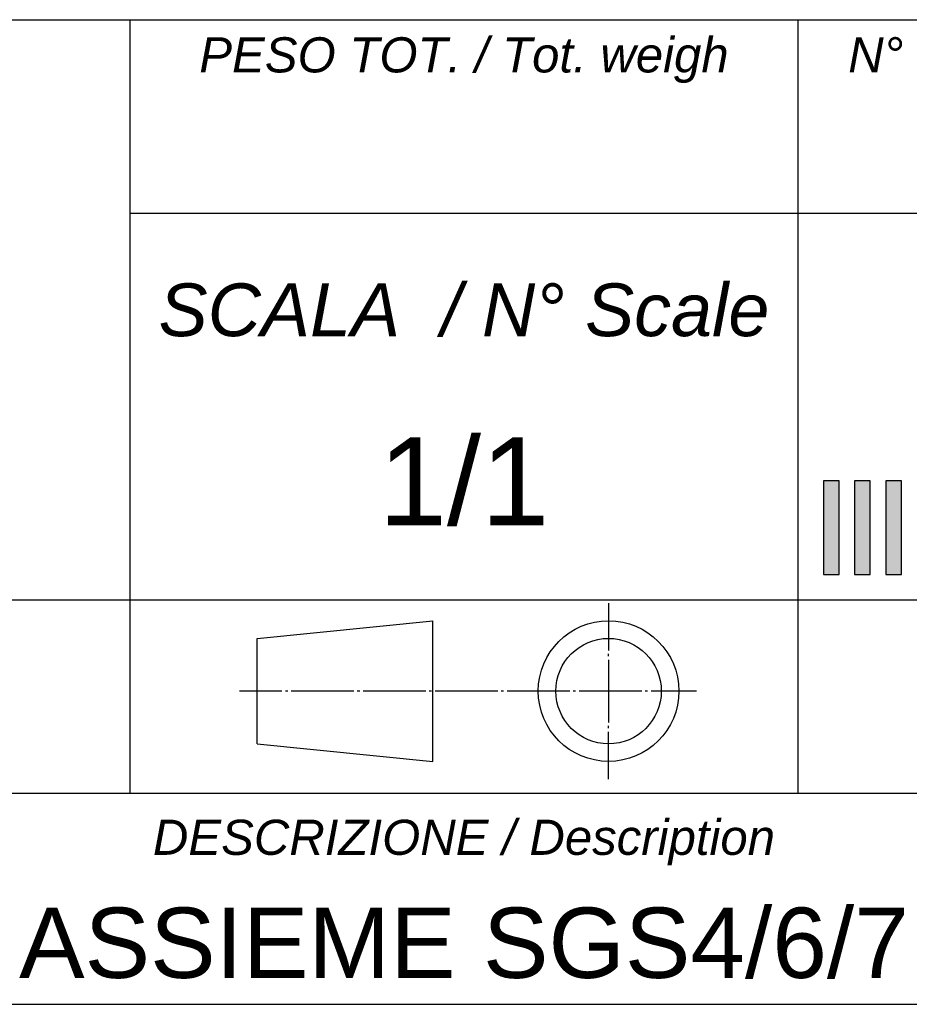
# Model space of a CAD drawing. Extents: x -849 to 1181, y 8 to 1248.
# Tile 25 of 33: x 1059 to 1109, y 8 to 64. Entities that reach past the tile are written whole.
import ezdxf

# ---------------------------------------------------------------- set-up
doc = ezdxf.new("R2010")
doc.units = 0
doc.header["$LTSCALE"] = 65.395
doc.layers.get('0').update_dxf_attribs({"linetype": 'CONTINUOUS'})
doc.layers.add('7_ALL_NOTE', color=7, linetype='CONTINUOUS')
doc.styles.add('TEXTSTYLE_2', font='ariali.ttf')
doc.styles.add('TEXTSTYLE_3', font='arial.ttf')

# ---------------------------------------------------------------- blocks, each defined once
blk = doc.blocks.new('SICOR_LOGO_BL0', base_point=(1142.225, 40.445))
at = {"color": 1, "linetype": 'CONTINUOUS'}
for p, q in [((1105.336, 37.781), (1104.447, 37.781)), ((1104.447, 37.781), (1104.447, 32.448)), ((1105.336, 37.781), (1104.447, 37.781)), ((1104.447, 37.781), (1104.447, 32.448)), ((1104.447, 37.781), (1104.447, 32.448)), ((1105.336, 37.781), (1104.447, 37.781)), ((1105.336, 32.448), (1105.336, 37.781)), ((1105.336, 32.448), (1105.336, 37.781)), ((1105.336, 32.448), (1105.336, 37.781)), ((1107.114, 37.781), (1106.225, 37.781)), ((1106.225, 37.781), (1106.225, 32.448)), ((1107.114, 37.781), (1106.225, 37.781)), ((1106.225, 37.781), (1106.225, 32.448)), ((1106.225, 37.781), (1106.225, 32.448)), ((1107.114, 37.781), (1106.225, 37.781)), ((1107.114, 32.448), (1107.114, 37.781)), ((1107.114, 32.448), (1107.114, 37.781)), ((1107.114, 32.448), (1107.114, 37.781)), ((1108.891, 37.781), (1108.003, 37.781)), ((1108.003, 37.781), (1108.003, 32.448)), ((1108.891, 37.781), (1108.003, 37.781)), ((1108.003, 37.781), (1108.003, 32.448)), ((1108.003, 37.781), (1108.003, 32.448)), ((1108.891, 37.781), (1108.003, 37.781)), ((1108.891, 32.448), (1108.891, 37.781)), ((1108.891, 32.448), (1108.891, 37.781)), ((1108.891, 32.448), (1108.891, 37.781)), ((1104.447, 32.448), (1105.336, 32.448)), ((1104.447, 32.448), (1105.336, 32.448)), ((1104.447, 32.448), (1105.336, 32.448)), ((1106.225, 32.448), (1107.114, 32.448)), ((1106.225, 32.448), (1107.114, 32.448)), ((1106.225, 32.448), (1107.114, 32.448)), ((1108.003, 32.448), (1108.891, 32.448)), ((1108.003, 32.448), (1108.891, 32.448)), ((1108.003, 32.448), (1108.891, 32.448))]:
    blk.add_line(p, q, dxfattribs=at)
for points in [[(1104.447, 32.448), (1104.447, 37.781), (1105.336, 37.781)], [(1105.336, 37.781), (1105.336, 32.448), (1104.447, 32.448)], [(1106.225, 32.448), (1106.225, 37.781), (1107.114, 37.781)], [(1107.114, 37.781), (1107.114, 32.448), (1106.225, 32.448)], [(1108.003, 32.448), (1108.003, 37.781), (1108.891, 37.781)], [(1108.891, 37.781), (1108.891, 32.448), (1108.003, 32.448)]]:
    blk.add_solid(points, dxfattribs=at)
blk = doc.blocks.new('PROIEZIONE_01_BL1', base_point=(1084.228, 25.814))
at = {"color": 1, "linetype": 'CONTINUOUS'}
for p, q in [((1092.228, 30.814), (1092.228, 28.128)), ((1072.228, 28.814), (1082.228, 29.814)), ((1082.228, 21.814), (1082.228, 29.814)), ((1072.228, 22.814), (1072.228, 28.814)), ((1092.228, 27.794), (1092.228, 27.928)), ((1092.228, 27.594), (1092.228, 24.034)), ((1073.639, 25.814), (1071.228, 25.814)), ((1073.973, 25.814), (1073.839, 25.814)), ((1077.733, 25.814), (1074.173, 25.814)), ((1078.067, 25.814), (1077.933, 25.814)), ((1081.827, 25.814), (1078.267, 25.814)), ((1082.161, 25.814), (1082.027, 25.814)), ((1085.921, 25.814), (1082.361, 25.814)), ((1086.255, 25.814), (1086.121, 25.814)), ((1090.015, 25.814), (1086.455, 25.814)), ((1090.349, 25.814), (1090.215, 25.814)), ((1094.11, 25.814), (1090.549, 25.814)), ((1094.443, 25.814), (1094.31, 25.814)), ((1097.228, 25.814), (1094.643, 25.814)), ((1092.228, 23.7), (1092.228, 23.834)), ((1092.228, 20.814), (1092.228, 23.5)), ((1072.228, 22.814), (1082.228, 21.814))]:
    blk.add_line(p, q, dxfattribs=at)
for radius in [4, 3]:
    blk.add_circle((1092.228, 25.814), radius, dxfattribs=at)

msp = doc.modelspace()

# ---------------------------------------------------------------- linework, layer by layer
at = {"color": 2, "linetype": 'CONTINUOUS'}
for p, q in [((987, 64), (1181, 64)), ((1065, 64), (1065, 20)), ((1103, 64), (1103, 20)), ((1065, 53), (1181, 53)), ((987, 31), (1181, 31)), ((987, 20), (1181, 20)), ((987, 8), (1181, 8))]:
    msp.add_line(p, q, dxfattribs=at)
at = {"color": 7, "linetype": 'CONTINUOUS'}
msp.add_line((8, 8), (1181, 8), dxfattribs=at)

# ---------------------------------------------------------------- block references
at = {"color": 2, "linetype": 'CONTINUOUS'}
for name, p in [('SICOR_LOGO_BL0', (1142.225, 40.445)), ('PROIEZIONE_01_BL1', (1084.228, 25.814))]:
    msp.add_blockref(name, p, dxfattribs=at)

# ---------------------------------------------------------------- texts
at = {"layer": '7_ALL_NOTE', "color": 1, "linetype": 'CONTINUOUS', "attachment_point": 2}
for s, insert, char_height, width, style in [('PESO TOT. / Tot. weigh', (1084, 63), 2, 30.05948, 'TEXTSTYLE_2'), ('N° DISEGNO / N° Drawing', (1122.5, 63), 2, 33.22677, 'TEXTSTYLE_2'), ('SCALA  / N° Scale', (1084, 49), 3, 34.68401, 'TEXTSTYLE_2'), ('1/1', (1084, 40.25), 5, 9.7026, 'TEXTSTYLE_3'), ('DESCRIZIONE / Description', (1084, 18.5), 2, 35.33829, 'TEXTSTYLE_2'), ('ASSIEME SGS4/6/7', (1084, 13.5), 4, 50.51301, 'TEXTSTYLE_3')]:
    msp.add_mtext(s, dxfattribs=dict(at, insert=insert, char_height=char_height, width=width, style=style))

doc.saveas('drawing.dxf')
